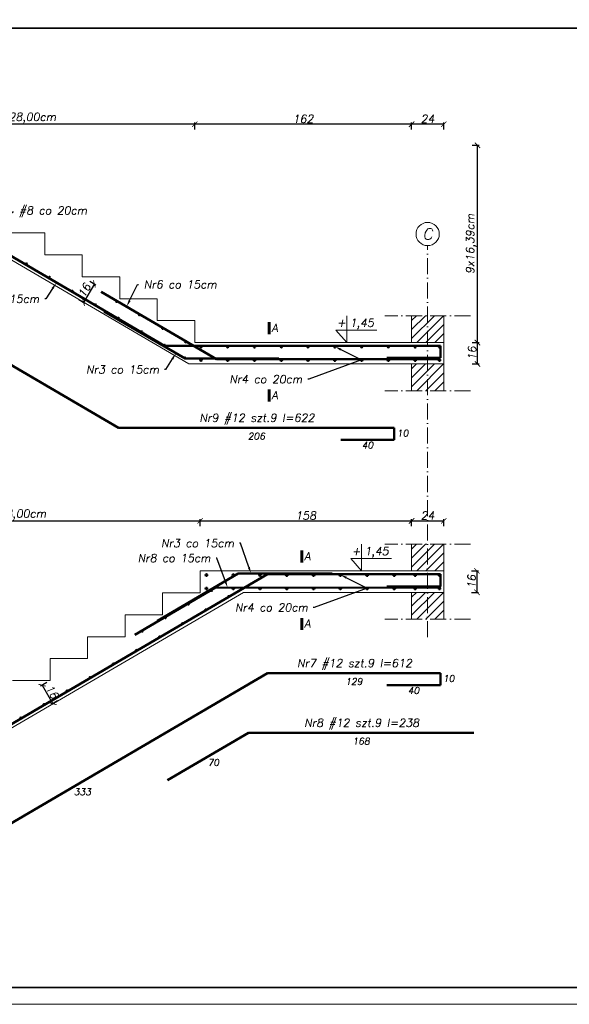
# Model space of a CAD drawing. Header units: millimetres. Extents: x 295948 to 312016, y 6878 to 18016.
# Tile 31 of 252: x 302079 to 302490, y 9848 to 10584. Entities that reach past the tile are written whole.
import ezdxf
from ezdxf import colors
from ezdxf.entities.mleader import LeaderData, LeaderLine
from ezdxf.math import Vec2, Vec3

# ---------------------------------------------------------------- set-up
doc = ezdxf.new("R2010")
doc.units = ezdxf.units.MM
doc.linetypes.add('ACAD_ISO10W100', pattern=[18, 12, -3, 0, -3])
for name, color, linetype, lineweight in [('konstrukcja', 3, 'Continuous', 35), ('konstrukcja wymiary', 1, 'Continuous', 13), ('kreskowanie', 253, 'Continuous', 0), ('opisy', 2, 'Continuous', 18), ('osie', 5, 'ACAD_ISO10W100', 13), ('zbrojenie', 4, 'Continuous', 50), ('ściany konstrukcja', 85, 'Continuous', 20)]:
    doc.layers.add(name, color=color, linetype=linetype, lineweight=lineweight)
doc.styles.add('KONSTRUKCJA', font='romand.shx', dxfattribs={"oblique": 10})
doc.styles.add('konstrukcja3', font='romand.shx', dxfattribs={"oblique": 10, "height": 6})
doc.styles.get("Standard").update_dxf_attribs({"font": 'romand.shx', "oblique": 10})
doc.dimstyles.new('125', dxfattribs={"dimtxt": 6, "dimasz": 4, "dimexe": 1.25, "dimexo": 0.625, "dimgap": 1, "dimtad": 1, "dimdec": 0, "dimtxsty": 'konstrukcja3', "dimblk": 'ARCHTICK', "dimcen": 2.5, "dimadec": 0, "dimazin": 0, "dimtfac": 1, "dimtdec": 0, "dimtix": 1, "dimtmove": 0, "dimatfit": 3, "dimfxl": 4, "dimfxlon": 1, "dimarcsym": 0})

# ---------------------------------------------------------------- blocks, each defined once
blk = doc.blocks.new('_ArchTick')
at = {"color": 0, "linetype": 'ByBlock', "lineweight": 13, "const_width": 0.15}
blk.add_lwpolyline([(-0.5, -0.5), (0.5, 0.5)], dxfattribs=at)
blk = doc.blocks.new('*D2846')
at = {"layer": 'Defpoints', "color": 0, "transparency": 16777216}
for p in [(302395.9, 10172.23), (302395.9, 10156.23), (302420.77, 10156.23)]:
    blk.add_point(p, dxfattribs=at)
at = {"layer": 'konstrukcja wymiary', "color": 0, "lineweight": -2, "transparency": 16777216}
for p, q in [((302416.77, 10172.23), (302422.02, 10172.23)), ((302420.77, 10172.23), (302420.77, 10156.23)), ((302416.77, 10156.23), (302422.02, 10156.23))]:
    blk.add_line(p, q, dxfattribs=at)
at = {"layer": 'konstrukcja wymiary', "color": 0, "lineweight": -2, "transparency": 16777216, "xscale": 4, "yscale": 4, "zscale": 4}
for p, rotation in [((302420.77, 10172.23), 90), ((302420.77, 10156.23), 270)]:
    blk.add_blockref('_ArchTick', p, dxfattribs=dict(at, rotation=rotation))
at = {"layer": 'konstrukcja wymiary', "color": 0, "transparency": 16777216, "insert": (302416.77, 10164.23), "char_height": 6, "attachment_point": 5, "rotation": 90, "style": 'konstrukcja3'}
blk.add_mtext('16', dxfattribs=at)
blk = doc.blocks.new('*D2857')
at = {"layer": 'Defpoints', "color": 0, "transparency": 16777216}
for p in [(301848.44, 10172.24), (302213.9, 10172.24), (301933.9, 10008.34)]:
    blk.add_point(p, dxfattribs=at)
at = {"layer": 'konstrukcja wymiary', "color": 0, "lineweight": -2, "transparency": 16777216}
for p, q in [((301852.44, 10172.24), (301847.19, 10172.24)), ((301848.44, 10008.34), (301848.44, 10172.24)), ((301852.44, 10008.34), (301847.19, 10008.34))]:
    blk.add_line(p, q, dxfattribs=at)
at = {"layer": 'konstrukcja wymiary', "color": 0, "lineweight": -2, "transparency": 16777216, "xscale": 4, "yscale": 4, "zscale": 4}
for p, rotation in [((301848.44, 10172.24), 90), ((301848.44, 10008.34), 270)]:
    blk.add_blockref('_ArchTick', p, dxfattribs=dict(at, rotation=rotation))
at = {"layer": 'konstrukcja wymiary', "color": 0, "transparency": 16777216, "insert": (301843.87, 10090.29), "char_height": 6, "attachment_point": 5, "rotation": 90, "style": 'konstrukcja3'}
blk.add_mtext('10x16,39cm', dxfattribs=at)
blk = doc.blocks.new('*D2858')
at = {"layer": 'Defpoints', "color": 0, "transparency": 16777216}
for p in [(302213.9, 10209.66), (302213.9, 10172.24), (301933.9, 10008.34)]:
    blk.add_point(p, dxfattribs=at)
at = {"layer": 'konstrukcja wymiary', "color": 0, "lineweight": -2, "transparency": 16777216}
for p, q in [((301933.9, 10205.66), (301933.9, 10210.91)), ((301933.9, 10209.66), (302213.9, 10209.66)), ((302213.9, 10205.66), (302213.9, 10210.91))]:
    blk.add_line(p, q, dxfattribs=at)
at = {"layer": 'konstrukcja wymiary', "color": 0, "lineweight": -2, "transparency": 16777216, "xscale": 4, "yscale": 4, "zscale": 4, "rotation": 180}
blk.add_blockref('_ArchTick', (301933.9, 10209.66), dxfattribs=at)
at = {"layer": 'konstrukcja wymiary', "color": 0, "lineweight": -2, "transparency": 16777216, "xscale": 4, "yscale": 4, "zscale": 4}
blk.add_blockref('_ArchTick', (302213.9, 10209.66), dxfattribs=at)
at = {"layer": 'konstrukcja wymiary', "color": 0, "transparency": 16777216, "insert": (302073.9, 10214.24), "char_height": 6, "attachment_point": 5, "style": 'konstrukcja3'}
blk.add_mtext('10x28,00cm', dxfattribs=at)
blk = doc.blocks.new('*D2859')
at = {"layer": 'Defpoints', "color": 0, "transparency": 16777216}
for p in [(302371.9, 10209.66), (302371.9, 10192.23), (302213.9, 10172.24)]:
    blk.add_point(p, dxfattribs=at)
at = {"layer": 'konstrukcja wymiary', "color": 0, "lineweight": -2, "transparency": 16777216}
for p, q in [((302213.9, 10205.66), (302213.9, 10210.91)), ((302213.9, 10209.66), (302371.9, 10209.66)), ((302371.9, 10205.66), (302371.9, 10210.91))]:
    blk.add_line(p, q, dxfattribs=at)
at = {"layer": 'konstrukcja wymiary', "color": 0, "lineweight": -2, "transparency": 16777216, "xscale": 4, "yscale": 4, "zscale": 4, "rotation": 180}
blk.add_blockref('_ArchTick', (302213.9, 10209.66), dxfattribs=at)
at = {"layer": 'konstrukcja wymiary', "color": 0, "lineweight": -2, "transparency": 16777216, "xscale": 4, "yscale": 4, "zscale": 4}
blk.add_blockref('_ArchTick', (302371.9, 10209.66), dxfattribs=at)
at = {"layer": 'konstrukcja wymiary', "color": 0, "transparency": 16777216, "insert": (302292.9, 10213.66), "char_height": 6, "attachment_point": 5, "style": 'konstrukcja3'}
blk.add_mtext('158', dxfattribs=at)
blk = doc.blocks.new('*D2860')
at = {"layer": 'Defpoints', "color": 0, "transparency": 16777216}
for p in [(302395.9, 10209.66), (302371.9, 10192.23), (302395.9, 10192.23)]:
    blk.add_point(p, dxfattribs=at)
at = {"layer": 'konstrukcja wymiary', "color": 0, "lineweight": -2, "transparency": 16777216}
for p, q in [((302371.9, 10205.66), (302371.9, 10210.91)), ((302371.9, 10209.66), (302395.9, 10209.66)), ((302395.9, 10205.66), (302395.9, 10210.91))]:
    blk.add_line(p, q, dxfattribs=at)
at = {"layer": 'konstrukcja wymiary', "color": 0, "lineweight": -2, "transparency": 16777216, "xscale": 4, "yscale": 4, "zscale": 4, "rotation": 180}
blk.add_blockref('_ArchTick', (302371.9, 10209.66), dxfattribs=at)
at = {"layer": 'konstrukcja wymiary', "color": 0, "lineweight": -2, "transparency": 16777216, "xscale": 4, "yscale": 4, "zscale": 4}
blk.add_blockref('_ArchTick', (302395.9, 10209.66), dxfattribs=at)
at = {"layer": 'konstrukcja wymiary', "color": 0, "transparency": 16777216, "insert": (302383.9, 10213.66), "char_height": 6, "attachment_point": 5, "style": 'konstrukcja3'}
blk.add_mtext('24', dxfattribs=at)
blk = doc.blocks.new('*D2861')
at = {"layer": 'Defpoints', "color": 0, "transparency": 16777216}
for p in [(302101.9, 10090.29), (302103.99, 10072.97), (302109.98, 10076.48)]:
    blk.add_point(p, dxfattribs=at)
at = {"layer": 'konstrukcja wymiary', "color": 0, "lineweight": -2, "transparency": 16777216}
for p, q in [((302099.36, 10088.8), (302094.83, 10086.15)), ((302095.91, 10086.78), (302103.99, 10072.97)), ((302107.44, 10074.99), (302102.91, 10072.34))]:
    blk.add_line(p, q, dxfattribs=at)
at = {"layer": 'konstrukcja wymiary', "color": 0, "lineweight": -2, "transparency": 16777216, "xscale": 4, "yscale": 4, "zscale": 4}
for p, rotation in [((302095.91, 10086.78), 120.3428771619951), ((302103.99, 10072.97), 300.342877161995)]:
    blk.add_blockref('_ArchTick', p, dxfattribs=dict(at, rotation=rotation))
at = {"layer": 'konstrukcja wymiary', "color": 0, "transparency": 16777216, "insert": (302103.4, 10081.9), "char_height": 6, "attachment_point": 5, "rotation": 300.34288, "style": 'konstrukcja3'}
blk.add_mtext('16', dxfattribs=at)
blk = doc.blocks.new('*D3999')
at = {"layer": 'Defpoints', "color": 0, "transparency": 16777216}
for p in [(302395.9, 10343.02), (302421.11, 10343.02), (302395.9, 10327.02)]:
    blk.add_point(p, dxfattribs=at)
at = {"layer": 'konstrukcja wymiary', "color": 0, "lineweight": -2, "transparency": 16777216}
for p, q in [((302417.11, 10343.02), (302422.36, 10343.02)), ((302421.11, 10327.02), (302421.11, 10343.02)), ((302417.11, 10327.02), (302422.36, 10327.02))]:
    blk.add_line(p, q, dxfattribs=at)
at = {"layer": 'konstrukcja wymiary', "color": 0, "lineweight": -2, "transparency": 16777216, "xscale": 4, "yscale": 4, "zscale": 4}
for p, rotation in [((302421.11, 10343.02), 90), ((302421.11, 10327.02), 270)]:
    blk.add_blockref('_ArchTick', p, dxfattribs=dict(at, rotation=rotation))
at = {"layer": 'konstrukcja wymiary', "color": 0, "transparency": 16777216, "insert": (302417.11, 10335.02), "char_height": 6, "attachment_point": 5, "rotation": 90, "style": 'konstrukcja3'}
blk.add_mtext('16', dxfattribs=at)
blk = doc.blocks.new('*D4000')
at = {"layer": 'Defpoints', "color": 0, "transparency": 16777216}
for p in [(301985.9, 10490.53), (302421.11, 10490.53), (302395.9, 10343.02)]:
    blk.add_point(p, dxfattribs=at)
at = {"layer": 'konstrukcja wymiary', "color": 0, "lineweight": -2, "transparency": 16777216}
for p, q in [((302417.11, 10490.53), (302422.36, 10490.53)), ((302421.11, 10343.02), (302421.11, 10490.53)), ((302417.11, 10343.02), (302422.36, 10343.02))]:
    blk.add_line(p, q, dxfattribs=at)
at = {"layer": 'konstrukcja wymiary', "color": 0, "lineweight": -2, "transparency": 16777216, "xscale": 4, "yscale": 4, "zscale": 4}
for p, rotation in [((302421.11, 10490.53), 90), ((302421.11, 10343.02), 270)]:
    blk.add_blockref('_ArchTick', p, dxfattribs=dict(at, rotation=rotation))
at = {"layer": 'konstrukcja wymiary', "color": 0, "transparency": 16777216, "insert": (302416.53, 10416.78), "char_height": 6, "attachment_point": 5, "rotation": 90, "style": 'konstrukcja3'}
blk.add_mtext('9x16,39cm', dxfattribs=at)
blk = doc.blocks.new('*D4001')
at = {"layer": 'Defpoints', "color": 0, "transparency": 16777216}
for p in [(302371.9, 10506.28), (302371.9, 10363.02), (302395.9, 10363.02)]:
    blk.add_point(p, dxfattribs=at)
at = {"layer": 'konstrukcja wymiary', "color": 0, "lineweight": -2, "transparency": 16777216}
for p, q in [((302371.9, 10502.28), (302371.9, 10507.53)), ((302395.9, 10502.28), (302395.9, 10507.53)), ((302395.9, 10506.28), (302371.9, 10506.28))]:
    blk.add_line(p, q, dxfattribs=at)
at = {"layer": 'konstrukcja wymiary', "color": 0, "lineweight": -2, "transparency": 16777216, "xscale": 4, "yscale": 4, "zscale": 4, "rotation": 180}
blk.add_blockref('_ArchTick', (302371.9, 10506.28), dxfattribs=at)
at = {"layer": 'konstrukcja wymiary', "color": 0, "lineweight": -2, "transparency": 16777216, "xscale": 4, "yscale": 4, "zscale": 4}
blk.add_blockref('_ArchTick', (302395.9, 10506.28), dxfattribs=at)
at = {"layer": 'konstrukcja wymiary', "color": 0, "transparency": 16777216, "insert": (302383.9, 10510.28), "char_height": 6, "attachment_point": 5, "style": 'konstrukcja3'}
blk.add_mtext('24', dxfattribs=at)
blk = doc.blocks.new('*D4002')
at = {"layer": 'Defpoints', "color": 0, "transparency": 16777216}
for p in [(302209.9, 10506.28), (302209.9, 10359.41), (302371.9, 10363.02)]:
    blk.add_point(p, dxfattribs=at)
at = {"layer": 'konstrukcja wymiary', "color": 0, "lineweight": -2, "transparency": 16777216}
for p, q in [((302209.9, 10502.28), (302209.9, 10507.53)), ((302371.9, 10502.28), (302371.9, 10507.53)), ((302371.9, 10506.28), (302209.9, 10506.28))]:
    blk.add_line(p, q, dxfattribs=at)
at = {"layer": 'konstrukcja wymiary', "color": 0, "lineweight": -2, "transparency": 16777216, "xscale": 4, "yscale": 4, "zscale": 4, "rotation": 180}
blk.add_blockref('_ArchTick', (302209.9, 10506.28), dxfattribs=at)
at = {"layer": 'konstrukcja wymiary', "color": 0, "lineweight": -2, "transparency": 16777216, "xscale": 4, "yscale": 4, "zscale": 4}
blk.add_blockref('_ArchTick', (302371.9, 10506.28), dxfattribs=at)
at = {"layer": 'konstrukcja wymiary', "color": 0, "transparency": 16777216, "insert": (302290.9, 10510.28), "char_height": 6, "attachment_point": 5, "style": 'konstrukcja3'}
blk.add_mtext('162', dxfattribs=at)
blk = doc.blocks.new('*D4003')
at = {"layer": 'Defpoints', "color": 0, "transparency": 16777216}
for p in [(301957.9, 10506.28), (301957.9, 10490.53), (302209.9, 10359.41)]:
    blk.add_point(p, dxfattribs=at)
at = {"layer": 'konstrukcja wymiary', "color": 0, "lineweight": -2, "transparency": 16777216}
for p, q in [((301957.9, 10502.28), (301957.9, 10507.53)), ((302209.9, 10502.28), (302209.9, 10507.53)), ((302209.9, 10506.28), (301957.9, 10506.28))]:
    blk.add_line(p, q, dxfattribs=at)
at = {"layer": 'konstrukcja wymiary', "color": 0, "lineweight": -2, "transparency": 16777216, "xscale": 4, "yscale": 4, "zscale": 4, "rotation": 180}
blk.add_blockref('_ArchTick', (301957.9, 10506.28), dxfattribs=at)
at = {"layer": 'konstrukcja wymiary', "color": 0, "lineweight": -2, "transparency": 16777216, "xscale": 4, "yscale": 4, "zscale": 4}
blk.add_blockref('_ArchTick', (302209.9, 10506.28), dxfattribs=at)
at = {"layer": 'konstrukcja wymiary', "color": 0, "transparency": 16777216, "insert": (302083.9, 10510.85), "char_height": 6, "attachment_point": 5, "style": 'konstrukcja3'}
blk.add_mtext('9x28,00cm', dxfattribs=at)
blk = doc.blocks.new('*D4006')
at = {"layer": 'Defpoints', "color": 0, "transparency": 16777216}
for p in [(302125.9, 10392.19), (302117.82, 10378.39), (302126.87, 10373.09)]:
    blk.add_point(p, dxfattribs=at)
at = {"layer": 'konstrukcja wymiary', "color": 0, "lineweight": -2, "transparency": 16777216}
for p, q in [((302131.5, 10388.92), (302136.03, 10386.27)), ((302134.95, 10386.9), (302126.87, 10373.09)), ((302123.42, 10375.11), (302127.95, 10372.46))]:
    blk.add_line(p, q, dxfattribs=at)
at = {"layer": 'konstrukcja wymiary', "color": 0, "lineweight": -2, "transparency": 16777216, "xscale": 4, "yscale": 4, "zscale": 4}
for p, rotation in [((302134.95, 10386.9), 59.65712283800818), ((302126.87, 10373.09), 239.6571228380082)]:
    blk.add_blockref('_ArchTick', p, dxfattribs=dict(at, rotation=rotation))
at = {"layer": 'konstrukcja wymiary', "color": 0, "transparency": 16777216, "insert": (302127.46, 10382.01), "char_height": 6, "attachment_point": 5, "rotation": 59.65712, "style": 'konstrukcja3'}
blk.add_mtext('16', dxfattribs=at)

msp = doc.modelspace()

# ---------------------------------------------------------------- hatches: boundary and pattern name
at = {"layer": 'kreskowanie'}
h = msp.add_hatch(dxfattribs=at)
h.set_pattern_fill('ANSI31', color=256, scale=1.5, style=0)
h.set_pattern_definition([(45, (763.471, 34.573), (-3.367596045, 3.367596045), [])])
h.paths.add_polyline_path([(302383.901, 10343.025), (302395.901, 10343.025), (302395.901, 10363.025), (302383.901, 10363.025)])
h.paths.add_polyline_path([(302371.901, 10343.025), (302383.901, 10343.025), (302383.901, 10363.025), (302371.901, 10363.025)])
h = msp.add_hatch(dxfattribs=at)
h.set_pattern_fill('ANSI31', color=256, scale=1.5, style=0)
h.set_pattern_definition([(45, (763.471, -1.427), (-3.367596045, 3.367596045), [])])
h.paths.add_polyline_path([(302395.901, 10327.025), (302383.901, 10327.025), (302383.901, 10307.025), (302395.901, 10307.025)])
h.paths.add_polyline_path([(302383.901, 10327.025), (302371.901, 10327.025), (302371.901, 10307.025), (302383.901, 10307.025)])
h = msp.add_hatch(dxfattribs=at)
h.set_pattern_fill('ANSI31', color=256, scale=1.5, style=0)
h.set_pattern_definition([(45, (763.471, -136.223), (-3.367596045, 3.367596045), [])])
h.paths.add_polyline_path([(302395.901, 10192.229), (302383.901, 10192.229), (302383.901, 10172.229), (302395.901, 10172.229)])
h.paths.add_polyline_path([(302383.901, 10192.229), (302371.901, 10192.229), (302371.901, 10172.229), (302383.901, 10172.229)])
h = msp.add_hatch(dxfattribs=at)
h.set_pattern_fill('ANSI31', color=256, scale=1.5, style=0)
h.set_pattern_definition([(45, (763.471, -172.223), (-3.367596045, 3.367596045), [])])
h.paths.add_polyline_path([(302395.901, 10156.229), (302383.901, 10156.229), (302383.901, 10136.229), (302395.901, 10136.229)])
h.paths.add_polyline_path([(302383.901, 10156.229), (302371.901, 10156.229), (302371.901, 10136.229), (302383.901, 10136.229)])
at = {"layer": 'zbrojenie'}
h = msp.add_hatch(color=256, dxfattribs=at)
h.dxf.hatch_style = 1
edge = h.paths.add_edge_path()
edge.add_arc((302084.192, 10401.935), 0.4, 0, 360)
h = msp.add_hatch(color=256, dxfattribs=at)
h.dxf.hatch_style = 1
edge = h.paths.add_edge_path()
edge.add_arc((302101.452, 10391.832), 0.4, 0, 360)
h = msp.add_hatch(color=256, dxfattribs=at)
h.dxf.hatch_style = 1
edge = h.paths.add_edge_path()
edge.add_arc((302118.504, 10381.387), 0.4, 0, 360)
h = msp.add_hatch(color=256, dxfattribs=at)
h.dxf.hatch_style = 1
edge = h.paths.add_edge_path()
edge.add_arc((302151.422, 10373.773), 0.4, 0, 360)
h = msp.add_hatch(color=256, dxfattribs=at)
h.dxf.hatch_style = 1
edge = h.paths.add_edge_path()
edge.add_arc((302135.764, 10371.284), 0.4, 0, 360)
h = msp.add_hatch(color=256, dxfattribs=at)
h.dxf.hatch_style = 1
edge = h.paths.add_edge_path()
edge.add_arc((302153.024, 10361.18), 0.4, 0, 360)
h = msp.add_hatch(color=256, dxfattribs=at)
h.dxf.hatch_style = 1
edge = h.paths.add_edge_path()
edge.add_arc((302168.682, 10363.67), 0.4, 0, 360)
h = msp.add_hatch(color=256, dxfattribs=at)
h.dxf.hatch_style = 1
edge = h.paths.add_edge_path()
edge.add_arc((302185.942, 10353.566), 0.4, 0, 360)
h = msp.add_hatch(color=256, dxfattribs=at)
h.dxf.hatch_style = 1
edge = h.paths.add_edge_path()
edge.add_arc((302170.285, 10351.077), 0.4, 0, 360)
h = msp.add_hatch(color=256, dxfattribs=at)
h.dxf.hatch_style = 1
edge = h.paths.add_edge_path()
edge.add_arc((302187.545, 10340.974), 0.4, 0, 360)
h = msp.add_hatch(color=256, dxfattribs=at)
h.dxf.hatch_style = 1
edge = h.paths.add_edge_path()
edge.add_arc((302203.203, 10343.463), 0.4, 0, 360)
h = msp.add_hatch(color=256, dxfattribs=at)
h.dxf.hatch_style = 1
edge = h.paths.add_edge_path()
edge.add_arc((302214.579, 10339.894), 0.6, 0, 360)
h = msp.add_hatch(color=256, dxfattribs=at)
h.dxf.hatch_style = 1
edge = h.paths.add_edge_path()
edge.add_arc((302234.579, 10339.894), 0.6, 0, 360)
h = msp.add_hatch(color=256, dxfattribs=at)
h.dxf.hatch_style = 1
edge = h.paths.add_edge_path()
edge.add_arc((302254.579, 10339.894), 0.6, 0, 360)
h = msp.add_hatch(color=256, dxfattribs=at)
h.dxf.hatch_style = 1
edge = h.paths.add_edge_path()
edge.add_arc((302274.579, 10339.894), 0.6, 0, 360)
h = msp.add_hatch(color=256, dxfattribs=at)
h.dxf.hatch_style = 1
edge = h.paths.add_edge_path()
edge.add_arc((302294.579, 10339.894), 0.6, 0, 360)
h = msp.add_hatch(color=256, dxfattribs=at)
h.dxf.hatch_style = 1
edge = h.paths.add_edge_path()
edge.add_arc((302314.579, 10339.894), 0.6, 0, 360)
h = msp.add_hatch(color=256, dxfattribs=at)
h.dxf.hatch_style = 1
edge = h.paths.add_edge_path()
edge.add_arc((302334.579, 10339.894), 0.6, 0, 360)
h = msp.add_hatch(color=256, dxfattribs=at)
h.dxf.hatch_style = 1
edge = h.paths.add_edge_path()
edge.add_arc((302354.579, 10339.894), 0.6, 0, 360)
h = msp.add_hatch(color=256, dxfattribs=at)
h.dxf.hatch_style = 1
edge = h.paths.add_edge_path()
edge.add_arc((302374.579, 10339.894), 0.6, 0, 360)
h = msp.add_hatch(color=256, dxfattribs=at)
h.dxf.hatch_style = 1
edge = h.paths.add_edge_path()
edge.add_arc((302392.77, 10339.894), 0.6, 0, 360)
h = msp.add_hatch(color=256, dxfattribs=at)
h.dxf.hatch_style = 1
edge = h.paths.add_edge_path()
edge.add_arc((302202.739, 10331.442), 0.4, 0, 360)
h = msp.add_hatch(color=256, dxfattribs=at)
h.dxf.hatch_style = 1
edge = h.paths.add_edge_path()
edge.add_arc((302214.579, 10329.894), 0.6, 0, 360)
h = msp.add_hatch(color=256, dxfattribs=at)
h.dxf.hatch_style = 1
edge = h.paths.add_edge_path()
edge.add_arc((302234.579, 10329.894), 0.6, 0, 360)
h = msp.add_hatch(color=256, dxfattribs=at)
h.dxf.hatch_style = 1
edge = h.paths.add_edge_path()
edge.add_arc((302254.579, 10329.894), 0.6, 0, 360)
h = msp.add_hatch(color=256, dxfattribs=at)
h.dxf.hatch_style = 1
edge = h.paths.add_edge_path()
edge.add_arc((302274.579, 10329.894), 0.6, 0, 360)
h = msp.add_hatch(color=256, dxfattribs=at)
h.dxf.hatch_style = 1
edge = h.paths.add_edge_path()
edge.add_arc((302294.579, 10329.894), 0.6, 0, 360)
h = msp.add_hatch(color=256, dxfattribs=at)
h.dxf.hatch_style = 1
edge = h.paths.add_edge_path()
edge.add_arc((302314.579, 10329.894), 0.6, 0, 360)
h = msp.add_hatch(color=256, dxfattribs=at)
h.dxf.hatch_style = 1
edge = h.paths.add_edge_path()
edge.add_arc((302334.579, 10329.894), 0.6, 0, 360)
h = msp.add_hatch(color=256, dxfattribs=at)
h.dxf.hatch_style = 1
edge = h.paths.add_edge_path()
edge.add_arc((302354.579, 10329.894), 0.6, 0, 360)
h = msp.add_hatch(color=256, dxfattribs=at)
h.dxf.hatch_style = 1
edge = h.paths.add_edge_path()
edge.add_arc((302374.579, 10329.894), 0.6, 0, 360)
h = msp.add_hatch(color=256, dxfattribs=at)
h.dxf.hatch_style = 1
edge = h.paths.add_edge_path()
edge.add_arc((302392.77, 10329.894), 0.6, 0, 360)
h = msp.add_hatch(color=256, dxfattribs=at)
h.dxf.hatch_style = 1
edge = h.paths.add_edge_path()
edge.add_arc((302218.691, 10169.108), 0.6, 0, 360)
h = msp.add_hatch(color=256, dxfattribs=at)
h.dxf.hatch_style = 1
edge = h.paths.add_edge_path()
edge.add_arc((302238.691, 10169.108), 0.6, 0, 360)
h = msp.add_hatch(color=256, dxfattribs=at)
h.dxf.hatch_style = 1
edge = h.paths.add_edge_path()
edge.add_arc((302258.691, 10169.108), 0.6, 0, 360)
h = msp.add_hatch(color=256, dxfattribs=at)
h.dxf.hatch_style = 1
edge = h.paths.add_edge_path()
edge.add_arc((302278.691, 10169.108), 0.6, 0, 360)
h = msp.add_hatch(color=256, dxfattribs=at)
h.dxf.hatch_style = 1
edge = h.paths.add_edge_path()
edge.add_arc((302298.691, 10169.108), 0.6, 0, 360)
h = msp.add_hatch(color=256, dxfattribs=at)
h.dxf.hatch_style = 1
edge = h.paths.add_edge_path()
edge.add_arc((302318.691, 10169.108), 0.6, 0, 360)
h = msp.add_hatch(color=256, dxfattribs=at)
h.dxf.hatch_style = 1
edge = h.paths.add_edge_path()
edge.add_arc((302338.691, 10169.108), 0.6, 0, 360)
h = msp.add_hatch(color=256, dxfattribs=at)
h.dxf.hatch_style = 1
edge = h.paths.add_edge_path()
edge.add_arc((302358.938, 10169.098), 0.6, 0, 360)
h = msp.add_hatch(color=256, dxfattribs=at)
h.dxf.hatch_style = 1
edge = h.paths.add_edge_path()
edge.add_arc((302374.579, 10169.098), 0.6, 0, 360)
h = msp.add_hatch(color=256, dxfattribs=at)
h.dxf.hatch_style = 1
edge = h.paths.add_edge_path()
edge.add_arc((302392.77, 10169.098), 0.6, 0, 360)
h = msp.add_hatch(color=256, dxfattribs=at)
h.dxf.hatch_style = 1
edge = h.paths.add_edge_path()
edge.add_arc((302218.691, 10159.108), 0.6, 0, 360)
h = msp.add_hatch(color=256, dxfattribs=at)
h.dxf.hatch_style = 1
edge = h.paths.add_edge_path()
edge.add_arc((302222.528, 10157.534), 0.4, 0, 360)
h = msp.add_hatch(color=256, dxfattribs=at)
h.dxf.hatch_style = 1
edge = h.paths.add_edge_path()
edge.add_arc((302235.348, 10153.217), 0.4, 0, 360)
h = msp.add_hatch(color=256, dxfattribs=at)
h.dxf.hatch_style = 1
edge = h.paths.add_edge_path()
edge.add_arc((302238.691, 10159.108), 0.6, 0, 360)
h = msp.add_hatch(color=256, dxfattribs=at)
h.dxf.hatch_style = 1
edge = h.paths.add_edge_path()
edge.add_arc((302258.691, 10159.108), 0.6, 0, 360)
h = msp.add_hatch(color=256, dxfattribs=at)
h.dxf.hatch_style = 1
edge = h.paths.add_edge_path()
edge.add_arc((302278.691, 10159.108), 0.6, 0, 360)
h = msp.add_hatch(color=256, dxfattribs=at)
h.dxf.hatch_style = 1
edge = h.paths.add_edge_path()
edge.add_arc((302298.691, 10159.108), 0.6, 0, 360)
h = msp.add_hatch(color=256, dxfattribs=at)
h.dxf.hatch_style = 1
edge = h.paths.add_edge_path()
edge.add_arc((302318.691, 10159.108), 0.6, 0, 360)
h = msp.add_hatch(color=256, dxfattribs=at)
h.dxf.hatch_style = 1
edge = h.paths.add_edge_path()
edge.add_arc((302338.691, 10159.108), 0.6, 0, 360)
h = msp.add_hatch(color=256, dxfattribs=at)
h.dxf.hatch_style = 1
edge = h.paths.add_edge_path()
edge.add_arc((302358.938, 10159.098), 0.6, 0, 360)
h = msp.add_hatch(color=256, dxfattribs=at)
h.dxf.hatch_style = 1
edge = h.paths.add_edge_path()
edge.add_arc((302374.579, 10159.098), 0.6, 0, 360)
h = msp.add_hatch(color=256, dxfattribs=at)
h.dxf.hatch_style = 1
edge = h.paths.add_edge_path()
edge.add_arc((302392.77, 10159.098), 0.6, 0, 360)
h = msp.add_hatch(color=256, dxfattribs=at)
h.dxf.hatch_style = 1
edge = h.paths.add_edge_path()
edge.add_arc((302205.267, 10147.43), 0.4, 0, 360)
h = msp.add_hatch(color=256, dxfattribs=at)
h.dxf.hatch_style = 1
edge = h.paths.add_edge_path()
edge.add_arc((302218.087, 10143.114), 0.4, 0, 360)
h = msp.add_hatch(color=256, dxfattribs=at)
h.dxf.hatch_style = 1
edge = h.paths.add_edge_path()
edge.add_arc((302188.007, 10137.327), 0.4, 0, 360)
h = msp.add_hatch(color=256, dxfattribs=at)
h.dxf.hatch_style = 1
edge = h.paths.add_edge_path()
edge.add_arc((302200.827, 10133.01), 0.4, 0, 360)
h = msp.add_hatch(color=256, dxfattribs=at)
h.dxf.hatch_style = 1
edge = h.paths.add_edge_path()
edge.add_arc((302170.747, 10127.223), 0.4, 0, 360)
h = msp.add_hatch(color=256, dxfattribs=at)
h.dxf.hatch_style = 1
edge = h.paths.add_edge_path()
edge.add_arc((302183.566, 10122.907), 0.4, 0, 360)
h = msp.add_hatch(color=256, dxfattribs=at)
h.dxf.hatch_style = 1
edge = h.paths.add_edge_path()
edge.add_arc((302166.306, 10112.803), 0.4, 0, 360)
h = msp.add_hatch(color=256, dxfattribs=at)
h.dxf.hatch_style = 1
edge = h.paths.add_edge_path()
edge.add_arc((302149.046, 10102.7), 0.4, 0, 360)
h = msp.add_hatch(color=256, dxfattribs=at)
h.dxf.hatch_style = 1
edge = h.paths.add_edge_path()
edge.add_arc((302131.785, 10092.596), 0.4, 0, 360)
h = msp.add_hatch(color=256, dxfattribs=at)
h.dxf.hatch_style = 1
edge = h.paths.add_edge_path()
edge.add_arc((302114.525, 10082.493), 0.4, 0, 360)
h = msp.add_hatch(color=256, dxfattribs=at)
h.dxf.hatch_style = 1
edge = h.paths.add_edge_path()
edge.add_arc((302097.265, 10072.389), 0.4, 0, 360)
h = msp.add_hatch(color=256, dxfattribs=at)
h.dxf.hatch_style = 1
edge = h.paths.add_edge_path()
edge.add_arc((302080.004, 10062.286), 0.4, 0, 360)

# ---------------------------------------------------------------- linework, layer by layer
at = {"layer": 'konstrukcja'}
msp.add_lwpolyline([(301053.785, 10578.187), (303128.785, 10578.187), (303128.785, 9860.687), (301053.785, 9860.687)], close=True, dxfattribs=at)
at = {"layer": 'konstrukcja wymiary', "lineweight": 60}
for p, q in [((302265.567, 10349.366), (302265.567, 10358.24)), ((302265.567, 10298.95), (302265.567, 10307.825)), ((302289.917, 10178.57), (302289.917, 10187.444)), ((302289.917, 10128.154), (302289.917, 10137.029))]:
    msp.add_line(p, q, dxfattribs=at)
at = {"layer": 'konstrukcja wymiary'}
msp.add_lwpolyline([(301041.285, 10590.687), (303141.285, 10590.687), (303141.285, 9848.187), (301041.285, 9848.187)], close=True, dxfattribs=at)
at = {"layer": 'opisy'}
for p, q in [((302323.59, 10343.025), (302323.59, 10363.025)), ((302315.433, 10352.264), (302346.01, 10352.264)), ((302315.433, 10352.264), (302323.59, 10343.025)), ((302334.605, 10172.239), (302334.605, 10192.239)), ((302326.449, 10181.478), (302357.025, 10181.478)), ((302326.449, 10181.478), (302334.605, 10172.239))]:
    msp.add_line(p, q, dxfattribs=at)
msp.add_circle((302383.901, 10424.162), 8.68, dxfattribs=at)
at = {"layer": 'osie'}
for p, q in [((302383.901, 10122.638), (302383.901, 10415.813)), ((302415.901, 10363.025), (302351.901, 10363.025)), ((302415.901, 10307.025), (302351.901, 10307.025)), ((302415.901, 10192.229), (302351.901, 10192.229)), ((302415.901, 10136.229), (302351.901, 10136.229))]:
    msp.add_line(p, q, dxfattribs=at)
at = {"layer": 'zbrojenie'}
for p, q in [((302187.448, 10340.525), (301957.674, 10475.025)), ((302153.033, 10279.249), (301923.259, 10413.749)), ((302226.306, 10330.525), (302140.005, 10381.042)), ((302202.688, 10330.973), (302142.277, 10366.335)), ((302187.448, 10340.525), (302393.401, 10340.525)), ((302393.401, 10340.525), (302393.401, 10331.525)), ((302202.688, 10330.973), (302272.688, 10330.973)), ((302226.306, 10330.525), (302393.401, 10330.525)), ((302393.401, 10331.525), (302353.401, 10331.525)), ((302153.033, 10279.249), (302358.985, 10279.249)), ((302358.985, 10279.249), (302358.985, 10270.249)), ((302358.985, 10270.249), (302318.985, 10270.249)), ((301976.478, 10001.229), (302264.349, 10169.736)), ((302242.493, 10170.364), (302182.082, 10135.002)), ((302242.493, 10170.364), (302312.493, 10170.364)), ((302264.349, 10169.736), (302393.401, 10169.729)), ((302393.401, 10169.729), (302393.401, 10160.729)), ((302393.401, 10160.729), (302353.401, 10160.729)), ((302225.494, 10159.738), (302165.083, 10124.376)), ((302225.494, 10159.738), (302393.694, 10159.729)), ((301976.478, 9927.316), (302264.349, 10095.823)), ((302264.349, 10095.823), (302393.401, 10095.816)), ((302393.401, 10095.816), (302393.401, 10086.816)), ((302393.401, 10086.816), (302353.401, 10086.816)), ((302250.116, 10051.201), (302189.705, 10015.839)), ((302250.116, 10051.201), (302418.316, 10051.192))]:
    msp.add_line(p, q, dxfattribs=at)
for centre, radius in [((302084.192, 10401.935), 0.4), ((302101.452, 10391.832), 0.4), ((302118.504, 10381.387), 0.4), ((302151.422, 10373.773), 0.4), ((302135.764, 10371.284), 0.4), ((302153.024, 10361.18), 0.4), ((302168.682, 10363.67), 0.4), ((302185.942, 10353.566), 0.4), ((302170.285, 10351.077), 0.4), ((302187.545, 10340.974), 0.4), ((302203.203, 10343.463), 0.4), ((302214.579, 10339.894), 0.6), ((302234.579, 10339.894), 0.6), ((302254.579, 10339.894), 0.6), ((302274.579, 10339.894), 0.6), ((302294.579, 10339.894), 0.6), ((302314.579, 10339.894), 0.6), ((302334.579, 10339.894), 0.6), ((302354.579, 10339.894), 0.6), ((302374.579, 10339.894), 0.6), ((302392.77, 10339.894), 0.6), ((302202.739, 10331.442), 0.4), ((302214.579, 10329.894), 0.6), ((302234.579, 10329.894), 0.6), ((302254.579, 10329.894), 0.6), ((302274.579, 10329.894), 0.6), ((302294.579, 10329.894), 0.6), ((302314.579, 10329.894), 0.6), ((302334.579, 10329.894), 0.6), ((302354.579, 10329.894), 0.6), ((302374.579, 10329.894), 0.6), ((302392.77, 10329.894), 0.6), ((302218.691, 10169.108), 0.6), ((302238.691, 10169.108), 0.6), ((302258.691, 10169.108), 0.6), ((302278.691, 10169.108), 0.6), ((302298.691, 10169.108), 0.6), ((302318.691, 10169.108), 0.6), ((302338.691, 10169.108), 0.6), ((302358.938, 10169.098), 0.6), ((302374.579, 10169.098), 0.6), ((302392.77, 10169.098), 0.6), ((302218.691, 10159.108), 0.6), ((302222.528, 10157.534), 0.4), ((302235.348, 10153.217), 0.4), ((302238.691, 10159.108), 0.6), ((302258.691, 10159.108), 0.6), ((302278.691, 10159.108), 0.6), ((302298.691, 10159.108), 0.6), ((302318.691, 10159.108), 0.6), ((302338.691, 10159.108), 0.6), ((302358.938, 10159.098), 0.6), ((302374.579, 10159.098), 0.6), ((302392.77, 10159.098), 0.6), ((302205.267, 10147.43), 0.4), ((302218.087, 10143.114), 0.4), ((302188.007, 10137.327), 0.4), ((302200.827, 10133.01), 0.4), ((302170.747, 10127.223), 0.4), ((302183.566, 10122.907), 0.4), ((302166.306, 10112.803), 0.4), ((302149.046, 10102.7), 0.4), ((302131.785, 10092.596), 0.4), ((302114.525, 10082.493), 0.4), ((302097.265, 10072.389), 0.4), ((302080.004, 10062.286), 0.4)]:
    msp.add_circle(centre, radius, dxfattribs=at)
at = {"layer": 'ściany konstrukcja'}
for p, q in [((302205.562, 10327.025), (301979.205, 10459.525)), ((302097.901, 10424.975), (302069.901, 10424.975)), ((302097.901, 10408.585), (302097.901, 10424.975)), ((302125.901, 10408.585), (302097.901, 10408.585)), ((302125.901, 10392.195), (302125.901, 10408.585)), ((302153.901, 10392.195), (302125.901, 10392.195)), ((302153.901, 10375.805), (302153.901, 10392.195)), ((302181.901, 10375.805), (302153.901, 10375.805)), ((302181.901, 10359.415), (302181.901, 10375.805)), ((302209.901, 10359.415), (302181.901, 10359.415)), ((302209.901, 10343.025), (302209.901, 10359.415)), ((302371.901, 10343.025), (302371.901, 10363.025)), ((302395.901, 10307.025), (302395.901, 10363.025)), ((302209.901, 10343.025), (302395.901, 10343.025)), ((302205.562, 10327.025), (302395.901, 10327.025)), ((302371.901, 10307.025), (302371.901, 10327.025)), ((302371.901, 10172.229), (302371.901, 10192.229)), ((302395.901, 10136.229), (302395.901, 10192.229)), ((302213.901, 10155.849), (302213.901, 10172.239)), ((302213.901, 10172.239), (302395.901, 10172.229)), ((301954.947, 9985.729), (302246.236, 10156.237)), ((302185.901, 10139.459), (302185.901, 10155.849)), ((302185.901, 10155.849), (302213.901, 10155.849)), ((302246.236, 10156.237), (302395.9, 10156.229)), ((302371.901, 10136.229), (302371.901, 10156.229)), ((302157.901, 10123.069), (302157.901, 10139.459)), ((302157.901, 10139.459), (302185.901, 10139.459)), ((302129.901, 10106.679), (302129.901, 10123.069)), ((302129.901, 10123.069), (302157.901, 10123.069)), ((302101.901, 10090.289), (302101.901, 10106.679)), ((302101.901, 10106.679), (302129.901, 10106.679)), ((302073.901, 10090.289), (302101.901, 10090.289))]:
    msp.add_line(p, q, dxfattribs=at)

# ---------------------------------------------------------------- texts
at = {"layer": 'opisy'}
for s, insert, char_height, width, attachment_point in [('C', (302383.901, 10424.162), 8.4, 2.77008, 5), ('+', (302316.205, 10360.859), 6, 13.21859, 1), ('1,45', (302325.77, 10360.859), 6, 13.21859, 1), ('1,45', (302336.786, 10190.074), 6, 13.21859, 1), ('+', (302327.22, 10190.074), 6, 13.21859, 1)]:
    msp.add_mtext(s, dxfattribs=dict(at, insert=insert, char_height=char_height, width=width, attachment_point=attachment_point))
at = {"layer": 'opisy', "style": 'KONSTRUKCJA'}
for s, insert, char_height, width, attachment_point in [('A', (302267.328, 10357.083), 6, 126.49987, 1), ('A', (302267.328, 10306.667), 6, 126.49987, 1), ('\\A1;Nr9 #12 szt.9 l=622', (302256.458, 10285.746), 6, 214.88745, 5), ('\\A1;206', (302256.009, 10273.014), 5, 184.88745, 5), ('\\A1;10', (302365.26, 10275.197), 5, 184.88745, 5), ('\\A1;40', (302338.985, 10266.219), 5, 184.88745, 5), ('A', (302291.678, 10186.287), 6, 126.49987, 1), ('A', (302291.678, 10135.872), 6, 126.49987, 1), ('\\A1;Nr7 #12 szt.9 l=612', (302329.323, 10102.316), 6, 214.88745, 5), ('\\A1;10', (302399.676, 10091.763), 5, 184.88745, 5), ('\\A1;129', (302328.875, 10089.584), 5, 184.88745, 5), ('\\A1;40', (302373.401, 10082.786), 5, 184.88745, 5), ('\\A1;Nr8 #12 szt.9 l=238', (302334.665, 10057.693), 6, 214.88745, 5), ('\\A1;168', (302334.216, 10044.961), 5, 184.88745, 5), ('\\A1;70', (302223.889, 10029.005), 5, 184.88745, 5), ('\\A1;333', (302126.056, 10007.065), 5, 184.88745, 5)]:
    msp.add_mtext(s, dxfattribs=dict(at, insert=insert, char_height=char_height, width=width, attachment_point=attachment_point))

# ---------------------------------------------------------------- dimensions: what is measured, and where the dimension line sits
at = {"layer": 'konstrukcja wymiary'}
dim = msp.add_linear_dim(base=(301957.901, 10506.275), p1=(302209.901, 10359.415), p2=(301957.901, 10490.535), text='9x28,00cm', dimstyle='125', override={"dimtmove": 1}, dxfattribs=at)
dim.commit()
dim.dimension.update_dxf_attribs({"geometry": '*D4003', "text_midpoint": (302083.901, 10510.847)})
for base, p1, p2, picture, middle in [((302209.901, 10506.275), (302371.901, 10363.025), (302209.901, 10359.415), '*D4002', (302290.901, 10510.275)), ((302371.901, 10209.664), (302213.901, 10172.239), (302371.901, 10192.229), '*D2859', (302292.901, 10213.664)), ((302395.901, 10209.664), (302371.901, 10192.229), (302395.901, 10192.229), '*D2860', (302383.901, 10213.664))]:
    dim = msp.add_linear_dim(base=base, p1=p1, p2=p2, dimstyle='125', override={"dimtmove": 1}, dxfattribs=at)
    dim.commit()
    dim.dimension.update_dxf_attribs({"geometry": picture, "text_midpoint": middle})
dim = msp.add_linear_dim(base=(302371.901, 10506.275), p1=(302395.901, 10363.025), p2=(302371.901, 10363.025), dimstyle='125', dxfattribs=at)
dim.commit()
dim.dimension.update_dxf_attribs({"geometry": '*D4001', "text_midpoint": (302383.901, 10510.275)})
for base, p1, p2, text, picture, middle in [((302421.105, 10490.535), (302395.901, 10343.025), (301985.901, 10490.535), '9x16,39cm', '*D4000', (302416.534, 10416.78)), ((301848.438, 10172.239), (301933.901, 10008.339), (302213.901, 10172.239), '10x16,39cm', '*D2857', (301843.867, 10090.289))]:
    dim = msp.add_linear_dim(base=base, p1=p1, p2=p2, angle=90, text=text, dimstyle='125', override={"dimtmove": 1}, dxfattribs=at)
    dim.commit()
    dim.dimension.update_dxf_attribs({"geometry": picture, "text_midpoint": middle})
for p1, p2, distance, picture, middle in [((302125.901, 10392.195), (302117.818, 10378.386), 10.486, '*D4006', (302127.457, 10382.014)), ((302101.901, 10090.289), (302109.984, 10076.481), -6.945, '*D2861', (302103.401, 10081.897))]:
    dim = msp.add_aligned_dim(p1=p1, p2=p2, distance=distance, dimstyle='125', dxfattribs=at)
    dim.commit()
    dim.dimension.update_dxf_attribs({"geometry": picture, "text_midpoint": middle})
for base, p1, p2, picture, middle in [((302421.105, 10343.025), (302395.901, 10327.025), (302395.901, 10343.025), '*D3999', (302417.105, 10335.025)), ((302420.772, 10156.229), (302395.901, 10172.229), (302395.901, 10156.229), '*D2846', (302416.772, 10164.229))]:
    dim = msp.add_linear_dim(base=base, p1=p1, p2=p2, angle=90, dimstyle='125', dxfattribs=at)
    dim.commit()
    dim.dimension.update_dxf_attribs({"geometry": picture, "text_midpoint": middle})
dim = msp.add_linear_dim(base=(302213.901, 10209.664), p1=(301933.901, 10008.339), p2=(302213.901, 10172.239), text='10x28,00cm', dimstyle='125', dxfattribs=at)
dim.commit()
dim.dimension.update_dxf_attribs({"geometry": '*D2858', "text_midpoint": (302073.901, 10214.236)})

# ---------------------------------------------------------------- leaders
at = {"layer": 'opisy'}
ml = msp.add_multileader_mtext('Standard', dxfattribs=at)
ml.set_content('#8 co 20cm', color=256, style='KONSTRUKCJA')
ml.set_leader_properties()
ml.build(insert=Vec2(0, 0))
ml.multileader.update_dxf_attribs({"dogleg_length": 0.36, "arrow_head_size": 5})
ctx = ml.context
ctx.base_point, ctx.char_height, ctx.arrow_head_size, ctx.landing_gap_size, ctx.plane_origin = Vec3(302074.658, 10440.801), 6, 5, 4, Vec3(301202.148, 10334.323)
notes = []
notes.append((ctx, [(0, (1, 1, 0), (302073.938, 10440.801), (1, 0), 0.72, [(0, [(302048.399, 10434.099), (302050.291, 10420.952)], 0, [])])]))
ctx.mtext.insert, ctx.mtext.flow_direction = Vec3(302078.658, 10444.801), 5
ml = msp.add_multileader_mtext('Standard', dxfattribs=at)
ml.set_content('Nr6 co 15cm', color=256, style='KONSTRUKCJA')
ml.set_leader_properties()
ml.build(insert=Vec2(0, 0))
ml.multileader.update_dxf_attribs({"dogleg_length": 0.36, "arrow_head_size": 5})
ctx = ml.context
ctx.base_point, ctx.char_height, ctx.arrow_head_size, ctx.landing_gap_size, ctx.plane_origin = Vec3(302167.918, 10386.498), 6, 5, 4, Vec3(301295.409, 10280.02)
notes.append((ctx, [(0, (1, 1, 0), (302167.198, 10386.498), (1, 0), 0.72, [(0, [(302159.063, 10369.886)], 0, [])])]))
ctx.mtext.insert, ctx.mtext.flow_direction = Vec3(302171.918, 10389.498), 5
ml = msp.add_multileader_mtext('Standard', dxfattribs=at)
ml.set_content('Nr9 co 15cm', color=256, style='KONSTRUKCJA')
ml.set_leader_properties()
ml.build(insert=Vec2(0, 0))
ml.multileader.update_dxf_attribs({"dogleg_length": 0.36, "arrow_head_size": 5})
ctx = ml.context
ctx.base_point, ctx.char_height, ctx.arrow_head_size, ctx.landing_gap_size, ctx.plane_origin = Vec3(302027.645, 10375.635), 6, 5, 4, Vec3(302985.444, 10277.672)
ctx.text_align_type = 2
notes.append((ctx, [(0, (1, 1, 0), (302098.583, 10375.635), (-1, 0), 0.72, [(1, [(302106.525, 10387.694)], 0, [])])]))
ctx.mtext.insert, ctx.mtext.alignment, ctx.mtext.flow_direction = Vec3(302093.863, 10378.635), 3, 5
ml = msp.add_multileader_mtext('Standard', dxfattribs=at)
ml.set_content('Nr4 co 20cm', color=256, style='KONSTRUKCJA')
ml.set_leader_properties()
ml.build(insert=Vec2(0, 0))
ml.multileader.update_dxf_attribs({"dogleg_length": 0.36, "arrow_head_size": 5})
ctx = ml.context
ctx.base_point, ctx.char_height, ctx.arrow_head_size, ctx.landing_gap_size, ctx.plane_origin = Vec3(302224.114, 10315.624), 6, 5, 4, Vec3(303181.913, 10217.661)
ctx.text_align_type = 2
notes.append((ctx, [(0, (1, 1, 0), (302295.052, 10315.624), (-1, 0), 0.72, [(0, [(302314.579, 10340.019), (302334.579, 10330.019)], 0, [])])]))
ctx.mtext.insert, ctx.mtext.alignment, ctx.mtext.flow_direction = Vec3(302290.332, 10318.624), 3, 5
ml = msp.add_multileader_mtext('Standard', dxfattribs=at)
ml.set_content('Nr3 co 15cm', color=256, style='KONSTRUKCJA')
ml.set_leader_properties()
ml.build(insert=Vec2(0, 0))
ml.multileader.update_dxf_attribs({"dogleg_length": 0.36, "arrow_head_size": 5})
ctx = ml.context
ctx.base_point, ctx.char_height, ctx.arrow_head_size, ctx.landing_gap_size, ctx.plane_origin = Vec3(302117.06, 10322.864), 6, 5, 4, Vec3(303074.859, 10224.901)
ctx.text_align_type = 2
notes.append((ctx, [(0, (1, 1, 0), (302187.998, 10322.864), (-1, 0), 0.72, [(1, [(302195.94, 10334.923)], 0, [])])]))
ctx.mtext.insert, ctx.mtext.alignment, ctx.mtext.flow_direction = Vec3(302183.278, 10325.864), 3, 5
ml = msp.add_multileader_mtext('Standard', dxfattribs=at)
ml.set_content('Nr3 co 15cm', color=256, style='KONSTRUKCJA')
ml.set_leader_properties()
ml.build(insert=Vec2(0, 0))
ml.multileader.update_dxf_attribs({"dogleg_length": 0.36, "arrow_head_size": 5})
ctx = ml.context
ctx.base_point, ctx.char_height, ctx.arrow_head_size, ctx.landing_gap_size, ctx.plane_origin = Vec3(302173.094, 10192.999), 6, 5, 4, Vec3(303130.893, 10095.036)
ctx.text_align_type = 2
notes.append((ctx, [(0, (1, 1, 0), (302244.032, 10192.999), (-1, 0), 0.72, [(1, [(302251.974, 10170.318)], 0, [])])]))
ctx.mtext.insert, ctx.mtext.alignment, ctx.mtext.flow_direction = Vec3(302239.312, 10195.999), 3, 5
ml = msp.add_multileader_mtext('Standard', dxfattribs=at)
ml.set_content('Nr8 co 15cm', color=256, style='KONSTRUKCJA')
ml.set_leader_properties()
ml.build(insert=Vec2(0, 0))
ml.multileader.update_dxf_attribs({"dogleg_length": 0.36, "arrow_head_size": 5})
ctx = ml.context
ctx.base_point, ctx.char_height, ctx.arrow_head_size, ctx.landing_gap_size, ctx.plane_origin = Vec3(302155.6, 10181.884), 6, 5, 4, Vec3(303113.399, 10084.456)
ctx.text_align_type = 2
notes.append((ctx, [(0, (1, 1, 0), (302226.538, 10181.884), (-1, 0), 0.72, [(1, [(302234.48, 10159.739)], 0, [])])]))
ctx.mtext.insert, ctx.mtext.alignment, ctx.mtext.flow_direction = Vec3(302221.818, 10184.884), 3, 5
ml = msp.add_multileader_mtext('Standard', dxfattribs=at)
ml.set_content('Nr4 co 20cm', color=256, style='KONSTRUKCJA')
ml.set_leader_properties()
ml.build(insert=Vec2(0, 0))
ml.multileader.update_dxf_attribs({"dogleg_length": 0.36, "arrow_head_size": 5})
ctx = ml.context
ctx.base_point, ctx.char_height, ctx.arrow_head_size, ctx.landing_gap_size, ctx.plane_origin = Vec3(302228.291, 10144.967), 6, 5, 4, Vec3(303186.09, 10047.004)
ctx.text_align_type = 2
notes.append((ctx, [(0, (1, 1, 0), (302299.229, 10144.967), (-1, 0), 0.72, [(0, [(302318.756, 10169.362), (302338.756, 10159.362)], 0, [])])]))
ctx.mtext.insert, ctx.mtext.alignment, ctx.mtext.flow_direction = Vec3(302294.509, 10147.967), 3, 5
for ctx, leaders in notes:
    for number, flags, end, landing, length, lines in leaders:
        leader = LeaderData()
        leader.index, (leader.has_last_leader_line, leader.has_dogleg_vector, leader.attachment_direction) = number, flags
        leader.last_leader_point, leader.dogleg_vector, leader.dogleg_length = Vec3(end), Vec3(landing), length
        for number, points, colour, breaks in lines:
            line = LeaderLine()
            line.index, line.vertices, line.color, line.breaks = number, Vec3.list(points), colors.encode_raw_color(colour), breaks
            leader.lines.append(line)
        ctx.leaders.append(leader)

doc.saveas('drawing.dxf')
